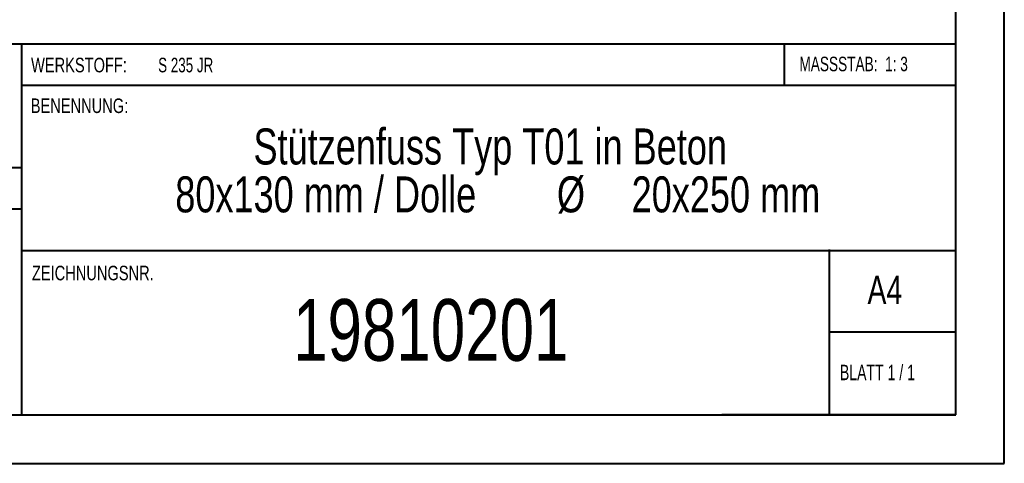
# Model space of a CAD drawing. Header units: millimetres. Extents: x 0 to 210, y 0 to 297.
# Tile 2 of 14: x 109 to 210, y 0 to 46. Entities that reach past the tile are written whole.
import ezdxf

# ---------------------------------------------------------------- set-up
doc = ezdxf.new("R2010")
doc.units = ezdxf.units.MM
doc.styles.add('SLDTEXTSTYLE0', font='TXT', dxfattribs={"width": 0.75})
doc.styles.add('SLDTEXTSTYLE1', font='TXT', dxfattribs={"width": 0.681818})
doc.styles.add('SLDTEXTSTYLE2', font='TXT', dxfattribs={"width": 0.7})
doc.styles.add('SLDTEXTSTYLE3', font='TXT', dxfattribs={"width": 0.6875})

# ---------------------------------------------------------------- blocks, each defined once
blk = doc.blocks.new('SW_NOTE_1')
at = {"color": 0, "linetype": 'Continuous', "lineweight": 0, "attachment_point": 2, "style": 'SLDTEXTSTYLE0'}
for s, insert, char_height in [('Stützenfuss Typ T01 in Beton', (32.01, 4.77), 3.7042), ('80x130 mm / Dolle', (15.08, -0.16), 3.7042), ('%%c', (40.32, -0.16), 3.704), ('20x250 mm', (56.27, -0.16), 3.704)]:
    blk.add_mtext(s, dxfattribs=dict(at, insert=insert, char_height=char_height))

msp = doc.modelspace()

# ---------------------------------------------------------------- linework, layer by layer
at = {"color": 7, "linetype": 'Continuous', "lineweight": 40}
for p, q in [((210.08, 0.21), (210.08, 297.21)), ((205.08, 5.21), (205.08, 292.21)), ((205.08, 43.37), (10.11, 43.37)), ((108.91, 43.37), (108.91, 5.12)), ((187.47, 39.12), (187.47, 43.37)), ((205.08, 39.12), (108.91, 39.12)), ((108.91, 30.62), (10.11, 30.62)), ((108.91, 26.37), (10.11, 26.37)), ((108.91, 22.12), (205.08, 22.12)), ((192.08, 5.21), (192.08, 22.21)), ((205.08, 13.71), (192.08, 13.71)), ((10.08, 5.21), (205.08, 5.21)), ((205.08, 5.21), (180.99, 5.21)), ((0.08, 0.21), (210.08, 0.21))]:
    msp.add_line(p, q, dxfattribs=at)

# ---------------------------------------------------------------- block references
at = {"color": 7, "linetype": 'Continuous', "lineweight": 0}
msp.add_blockref('SW_NOTE_1', (125.16, 29.91), dxfattribs=at)

# ---------------------------------------------------------------- texts
for s, insert, char_height, attachment_point, style in [('WERKSTOFF:', (109.91, 41.96), 1.5, 1, 'SLDTEXTSTYLE0'), ('S 235 JR', (122.99, 41.96), 1.5, 1, 'SLDTEXTSTYLE3'), ('MASSSTAB:  1: 3', (188.99, 42.07), 1.5, 1, 'SLDTEXTSTYLE2'), ('BENENNUNG:', (109.88, 37.77), 1.5, 1, 'SLDTEXTSTYLE0'), ('ZEICHNUNGSNR.', (110, 20.55), 1.5, 1, 'SLDTEXTSTYLE0'), ('A4', (196, 19.52), 2.91, 1, 'SLDTEXTSTYLE0'), ('19810201', (151.05, 17.12), 6.35, 2, 'SLDTEXTSTYLE0'), ('BLATT 1 / 1', (193.16, 10.36), 1.5875, 1, 'SLDTEXTSTYLE1')]:
    msp.add_mtext(s, dxfattribs=dict(at, insert=insert, char_height=char_height, attachment_point=attachment_point, style=style))

doc.saveas('drawing.dxf')
